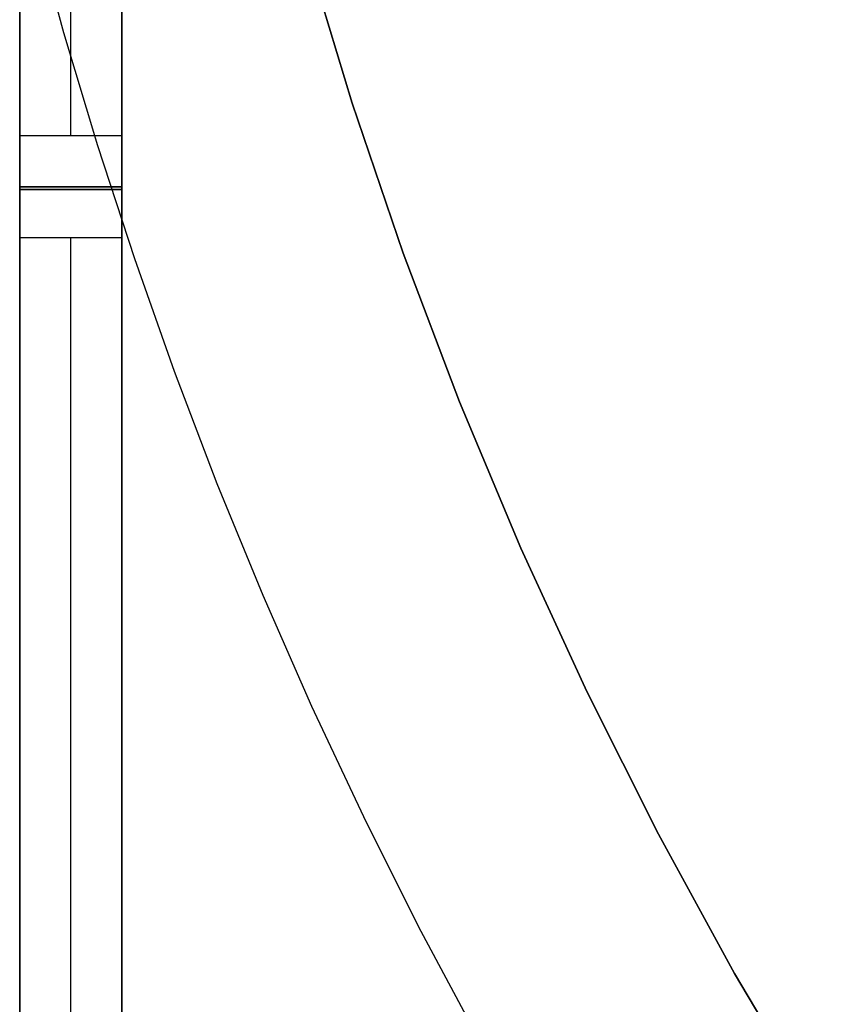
# Model space of a CAD drawing. Header units: millimetres. Extents: x -88 to 88, y -12 to 103.
# Tile 229 of 256: x -33.79 to -32.17, y 12.62 to 14.54. Entities that reach past the tile are written whole.
import ezdxf

# ---------------------------------------------------------------- set-up
doc = ezdxf.new("R2010")
doc.units = ezdxf.units.MM
doc.layers.add('Default', color=7, linetype='Continuous', true_color=0x000000)

msp = doc.modelspace()

# ---------------------------------------------------------------- linework, layer by layer
at = {"layer": 'Default', "color": 254, "true_color": 0xcad1ee}
for points in [[(-33.7912, 4.9852), (-33.7912, 18.7352)], [(-33.7912, 18.7352), (-33.7912, 4.9852)], [(-33.5912, 4.9852), (-33.5912, 18.7352)], [(-33.5912, 18.7352), (-33.5912, 4.9852)], [(-33.7912, 12.6152), (-33.7912, 16.4352)], [(-33.7912, 16.4352), (-33.7912, 12.6102)], [(-33.5912, 12.6152), (-33.5912, 16.4352)], [(-33.5912, 15.0102), (-33.5912, 14.2102)], [(-33.5912, 15.0102), (-33.5912, 14.2102)], [(-33.7912, 14.3152), (-33.7912, 14.9152)], [(-33.6912, 14.3152), (-33.6912, 14.9152)], [(-33.5912, 14.9152), (-33.5912, 14.3152)], [(-32.0985, 11.3353), (-32.2453, 11.531), (-32.3867, 11.7301), (-32.5226, 11.9323), (-32.653, 12.1374), (-32.7777, 12.3451), (-32.8967, 12.5552), (-33.0099, 12.7675), (-33.1173, 12.9818), (-33.2188, 13.1978), (-33.3144, 13.4152), (-33.4042, 13.6339), (-33.488, 13.8537), (-33.566, 14.0742), (-33.6382, 14.2953), (-33.7045, 14.5168), (-33.765, 14.7385)], [(-33.5912, 14.3152), (-33.7912, 14.3152)], [(-33.5912, 14.2152), (-33.7912, 14.2152)], [(-33.7912, 14.2152), (-33.5912, 14.2152)], [(-33.7912, 14.2152), (-33.5912, 14.2152)], [(-33.7912, 9.4102), (-33.7912, 14.2102)], [(-33.7912, 14.2102), (-33.5912, 14.2102)], [(-33.5912, 14.2102), (-33.7912, 14.2102)], [(-33.7912, 14.2102), (-33.5912, 14.2102)], [(-33.7912, 9.5152), (-33.7912, 14.1152)], [(-33.5912, 14.1152), (-33.7912, 14.1152)], [(-33.6912, 9.5152), (-33.6912, 14.1152)], [(-33.5912, 9.5152), (-33.5912, 14.1152)]]:
    msp.add_lwpolyline(points, dxfattribs=at)
at = {"layer": 'Default', "color": 1, "true_color": 0xff0000}
for points in [[(-33.5712, 17.1308), (-33.5658, 16.8202), (-33.5497, 16.5099), (-33.523, 16.2004), (-33.4855, 15.892), (-33.4374, 15.585), (-33.3788, 15.2799), (-33.3097, 14.977), (-33.2301, 14.6767), (-33.1402, 14.3792), (-33.0402, 14.0851), (-32.93, 13.7946), (-32.8098, 13.5081), (-32.6799, 13.2259), (-32.5403, 12.9483), (-32.3912, 12.6758), (-32.2327, 12.4085), (-32.0652, 12.1469)], [(-32.0652, 12.1469), (-32.2327, 12.4085), (-32.3912, 12.6758), (-32.5403, 12.9483), (-32.6799, 13.2259), (-32.8098, 13.5081), (-32.93, 13.7946), (-33.0402, 14.0851), (-33.1402, 14.3792), (-33.2301, 14.6767), (-33.3097, 14.977), (-33.3788, 15.2799), (-33.4374, 15.585), (-33.4855, 15.892), (-33.523, 16.2004), (-33.5497, 16.5099), (-33.5658, 16.8202), (-33.5712, 17.1308)], [(-33.5712, 17.1308), (-33.5658, 16.8202), (-33.5497, 16.5099), (-33.523, 16.2004), (-33.4855, 15.892), (-33.4374, 15.585), (-33.3788, 15.2799), (-33.3097, 14.977), (-33.2301, 14.6767), (-33.1402, 14.3792), (-33.0402, 14.0851), (-32.93, 13.7946), (-32.8098, 13.5081), (-32.6799, 13.2259), (-32.5403, 12.9483), (-32.3912, 12.6758), (-32.2327, 12.4085), (-32.0652, 12.1469)]]:
    msp.add_lwpolyline(points, dxfattribs=at)
at = {"layer": 'Default', "color": 254, "true_color": 0xcad1ee, "extrusion": (1, 0, 0)}
for points in [[(14.2102, -4.5), (14.2104, -4.4862), (14.2111, -4.4724), (14.2123, -4.4586), (14.214, -4.4449), (14.2161, -4.4313), (14.2187, -4.4177), (14.2218, -4.4043), (14.2253, -4.3909), (14.2293, -4.3777), (14.2338, -4.3646), (14.2387, -4.3517), (14.244, -4.339), (14.2498, -4.3264), (14.256, -4.3141), (14.2626, -4.302), (14.2697, -4.2901), (14.2771, -4.2785), (14.285, -4.2671), (14.2932, -4.256), (14.3018, -4.2452), (14.3108, -4.2348), (14.3201, -4.2246), (14.3298, -4.2147), (14.3398, -4.2052), (14.3501, -4.1961), (14.3608, -4.1873), (14.3717, -4.1788), (14.383, -4.1708), (14.3945, -4.1632), (14.4062, -4.1559), (14.4182, -4.1491), (14.4304, -4.1427), (14.4429, -4.1367), (14.4555, -4.1311), (14.4683, -4.126), (14.4813, -4.1213), (14.4945, -4.1171), (14.5078, -4.1133), (14.5212, -4.11), (14.5347, -4.1072), (14.5483, -4.1048), (14.562, -4.1029), (14.5757, -4.1015), (14.5895, -4.1005), (14.6033, -4.1001), (14.6171, -4.1001), (14.6309, -4.1005), (14.6447, -4.1015), (14.6584, -4.1029), (14.6721, -4.1048), (14.6857, -4.1072), (14.6992, -4.11), (14.7126, -4.1133), (14.7259, -4.1171), (14.739, -4.1213), (14.752, -4.126), (14.7649, -4.1311), (14.7775, -4.1367), (14.7899, -4.1427), (14.8022, -4.1491), (14.8142, -4.1559), (14.8259, -4.1632), (14.8374, -4.1708), (14.8486, -4.1788), (14.8596, -4.1873), (14.8702, -4.1961), (14.8806, -4.2052), (14.8906, -4.2147), (14.9003, -4.2246), (14.9096, -4.2348), (14.9186, -4.2452), (14.9272, -4.256), (14.9354, -4.2671), (14.9433, -4.2785), (14.9507, -4.2901), (14.9577, -4.302), (14.9644, -4.3141), (14.9706, -4.3264), (14.9764, -4.339), (14.9817, -4.3517), (14.9866, -4.3646), (14.991, -4.3777), (14.995, -4.3909), (14.9986, -4.4043), (15.0016, -4.4177), (15.0042, -4.4313), (15.0064, -4.4449), (15.008, -4.4586), (15.0092, -4.4724), (15.0099, -4.4862), (15.0102, -4.5)], [(15.0102, -4.5), (15.0099, -4.4862), (15.0092, -4.4724), (15.008, -4.4586), (15.0064, -4.4449), (15.0042, -4.4313), (15.0016, -4.4177), (14.9986, -4.4043), (14.995, -4.3909), (14.991, -4.3777), (14.9866, -4.3646), (14.9817, -4.3517), (14.9764, -4.339), (14.9706, -4.3264), (14.9644, -4.3141), (14.9577, -4.302), (14.9507, -4.2901), (14.9433, -4.2785), (14.9354, -4.2671), (14.9272, -4.256), (14.9186, -4.2452), (14.9096, -4.2348), (14.9003, -4.2246), (14.8906, -4.2147), (14.8806, -4.2052), (14.8702, -4.1961), (14.8596, -4.1873), (14.8486, -4.1788), (14.8374, -4.1708), (14.8259, -4.1632), (14.8142, -4.1559), (14.8022, -4.1491), (14.7899, -4.1427), (14.7775, -4.1367), (14.7649, -4.1311), (14.752, -4.126), (14.739, -4.1213), (14.7259, -4.1171), (14.7126, -4.1133), (14.6992, -4.11), (14.6857, -4.1072), (14.6721, -4.1048), (14.6584, -4.1029), (14.6447, -4.1015), (14.6309, -4.1005), (14.6171, -4.1001), (14.6033, -4.1001), (14.5895, -4.1005), (14.5757, -4.1015), (14.562, -4.1029), (14.5483, -4.1048), (14.5347, -4.1072), (14.5212, -4.11), (14.5078, -4.1133), (14.4945, -4.1171), (14.4813, -4.1213), (14.4683, -4.126), (14.4555, -4.1311), (14.4429, -4.1367), (14.4304, -4.1427), (14.4182, -4.1491), (14.4062, -4.1559), (14.3945, -4.1632), (14.383, -4.1708), (14.3717, -4.1788), (14.3608, -4.1873), (14.3501, -4.1961), (14.3398, -4.2052), (14.3298, -4.2147), (14.3201, -4.2246), (14.3108, -4.2348), (14.3018, -4.2452), (14.2932, -4.256), (14.285, -4.2671), (14.2771, -4.2785), (14.2697, -4.2901), (14.2626, -4.302), (14.256, -4.3141), (14.2498, -4.3264), (14.244, -4.339), (14.2387, -4.3517), (14.2338, -4.3646), (14.2293, -4.3777), (14.2253, -4.3909), (14.2218, -4.4043), (14.2187, -4.4177), (14.2161, -4.4313), (14.214, -4.4449), (14.2123, -4.4586), (14.2111, -4.4724), (14.2104, -4.4862), (14.2102, -4.5)], [(14.3152, -4.1), (14.3118, -4.1001), (14.3084, -4.1002), (14.305, -4.1005), (14.3016, -4.1009), (14.2982, -4.1015), (14.2948, -4.1021), (14.2915, -4.1028), (14.2882, -4.1037), (14.2849, -4.1047), (14.2817, -4.1058), (14.2785, -4.107), (14.2753, -4.1083), (14.2722, -4.1097), (14.2692, -4.1112), (14.2662, -4.1128), (14.2632, -4.1146), (14.2603, -4.1164), (14.2575, -4.1183), (14.2548, -4.1203), (14.2521, -4.1224), (14.2495, -4.1246), (14.2469, -4.1269), (14.2445, -4.1293), (14.2421, -4.1317), (14.2398, -4.1343), (14.2376, -4.1369), (14.2355, -4.1396), (14.2335, -4.1423), (14.2316, -4.1452), (14.2297, -4.148), (14.228, -4.151), (14.2264, -4.154), (14.2249, -4.1571), (14.2235, -4.1602), (14.2222, -4.1633), (14.221, -4.1665), (14.2199, -4.1697), (14.2189, -4.173), (14.218, -4.1763), (14.2173, -4.1797), (14.2166, -4.183), (14.2161, -4.1864), (14.2157, -4.1898), (14.2154, -4.1932), (14.2152, -4.1966), (14.2152, -4.2)], [(14.2152, -4.8), (14.2152, -4.2)], [(14.1152, -4.9), (14.1186, -4.8999), (14.122, -4.8998), (14.1254, -4.8995), (14.1288, -4.8991), (14.1322, -4.8985), (14.1355, -4.8979), (14.1389, -4.8972), (14.1422, -4.8963), (14.1454, -4.8953), (14.1487, -4.8942), (14.1519, -4.893), (14.155, -4.8917), (14.1581, -4.8903), (14.1612, -4.8888), (14.1642, -4.8872), (14.1671, -4.8854), (14.17, -4.8836), (14.1729, -4.8817), (14.1756, -4.8797), (14.1783, -4.8776), (14.1809, -4.8754), (14.1834, -4.8731), (14.1859, -4.8707), (14.1883, -4.8683), (14.1906, -4.8657), (14.1928, -4.8631), (14.1949, -4.8604), (14.1969, -4.8577), (14.1988, -4.8548), (14.2006, -4.852), (14.2024, -4.849), (14.204, -4.846), (14.2055, -4.8429), (14.2069, -4.8398), (14.2082, -4.8367), (14.2094, -4.8335), (14.2105, -4.8303), (14.2115, -4.827), (14.2123, -4.8237), (14.2131, -4.8203), (14.2137, -4.817), (14.2143, -4.8136), (14.2147, -4.8102), (14.215, -4.8068), (14.2151, -4.8034), (14.2152, -4.8)], [(14.2102, -4.9), (14.2102, -4.5)], [(14.2152, -4.2), (14.2152, -4.8)], [(14.1152, -4.9), (14.1186, -4.8999), (14.122, -4.8998), (14.1254, -4.8995), (14.1288, -4.8991), (14.1322, -4.8985), (14.1355, -4.8979), (14.1389, -4.8972), (14.1422, -4.8963), (14.1454, -4.8953), (14.1487, -4.8942), (14.1519, -4.893), (14.155, -4.8917), (14.1581, -4.8903), (14.1612, -4.8888), (14.1642, -4.8872), (14.1671, -4.8854), (14.17, -4.8836), (14.1729, -4.8817), (14.1756, -4.8797), (14.1783, -4.8776), (14.1809, -4.8754), (14.1834, -4.8731), (14.1859, -4.8707), (14.1883, -4.8683), (14.1906, -4.8657), (14.1928, -4.8631), (14.1949, -4.8604), (14.1969, -4.8577), (14.1988, -4.8548), (14.2006, -4.852), (14.2024, -4.849), (14.204, -4.846), (14.2055, -4.8429), (14.2069, -4.8398), (14.2082, -4.8367), (14.2094, -4.8335), (14.2105, -4.8303), (14.2115, -4.827), (14.2123, -4.8237), (14.2131, -4.8203), (14.2137, -4.817), (14.2143, -4.8136), (14.2147, -4.8102), (14.215, -4.8068), (14.2151, -4.8034), (14.2152, -4.8)], [(14.2102, -4.5), (14.2102, -4.9)], [(14.2152, -4.2), (14.2152, -4.8)], [(14.2102, -4.5), (14.2102, -4.9)]]:
    msp.add_lwpolyline(points, dxfattribs=at)
at = {"layer": 'Default', "color": 254, "true_color": 0xcad1ee, "extrusion": (1, -3.55271e-14, 3.49191e-14)}
msp.add_lwpolyline([(14.2102, -4.5), (14.2104, -4.4862), (14.2111, -4.4724), (14.2123, -4.4586), (14.214, -4.4449), (14.2161, -4.4313), (14.2187, -4.4177), (14.2218, -4.4043), (14.2253, -4.3909), (14.2293, -4.3777), (14.2338, -4.3646), (14.2387, -4.3517), (14.244, -4.339), (14.2498, -4.3264), (14.256, -4.3141), (14.2626, -4.302), (14.2697, -4.2901), (14.2771, -4.2785), (14.285, -4.2671), (14.2932, -4.256), (14.3018, -4.2452), (14.3108, -4.2348), (14.3201, -4.2246), (14.3298, -4.2147), (14.3398, -4.2052), (14.3501, -4.1961), (14.3608, -4.1873), (14.3717, -4.1788), (14.383, -4.1708), (14.3945, -4.1632), (14.4062, -4.1559), (14.4182, -4.1491), (14.4304, -4.1427), (14.4429, -4.1367), (14.4555, -4.1311), (14.4683, -4.126), (14.4813, -4.1213), (14.4945, -4.1171), (14.5078, -4.1133), (14.5212, -4.11), (14.5347, -4.1072), (14.5483, -4.1048), (14.562, -4.1029), (14.5757, -4.1015), (14.5895, -4.1005), (14.6033, -4.1001), (14.6171, -4.1001), (14.6309, -4.1005), (14.6447, -4.1015), (14.6584, -4.1029), (14.6721, -4.1048), (14.6857, -4.1072), (14.6992, -4.11), (14.7126, -4.1133), (14.7259, -4.1171), (14.739, -4.1213), (14.752, -4.126), (14.7649, -4.1311), (14.7775, -4.1367), (14.7899, -4.1427), (14.8022, -4.1491), (14.8142, -4.1559), (14.8259, -4.1632), (14.8374, -4.1708), (14.8486, -4.1788), (14.8596, -4.1873), (14.8702, -4.1961), (14.8806, -4.2052), (14.8906, -4.2147), (14.9003, -4.2246), (14.9096, -4.2348), (14.9186, -4.2452), (14.9272, -4.256), (14.9354, -4.2671), (14.9433, -4.2785), (14.9507, -4.2901), (14.9577, -4.302), (14.9644, -4.3141), (14.9706, -4.3264), (14.9764, -4.339), (14.9817, -4.3517), (14.9866, -4.3646), (14.991, -4.3777), (14.995, -4.3909), (14.9986, -4.4043), (15.0016, -4.4177), (15.0042, -4.4313), (15.0064, -4.4449), (15.008, -4.4586), (15.0092, -4.4724), (15.0099, -4.4862), (15.0102, -4.5)], dxfattribs=at)
at = {"layer": 'Default', "color": 254, "true_color": 0xcad1ee, "extrusion": (1, -2.94316e-14, 3.13649e-13)}
msp.add_lwpolyline([(14.3152, -4.1), (14.3118, -4.1001), (14.3084, -4.1002), (14.305, -4.1005), (14.3016, -4.1009), (14.2982, -4.1015), (14.2948, -4.1021), (14.2915, -4.1028), (14.2882, -4.1037), (14.2849, -4.1047), (14.2817, -4.1058), (14.2785, -4.107), (14.2753, -4.1083), (14.2722, -4.1097), (14.2692, -4.1112), (14.2662, -4.1128), (14.2632, -4.1146), (14.2603, -4.1164), (14.2575, -4.1183), (14.2548, -4.1203), (14.2521, -4.1224), (14.2495, -4.1246), (14.2469, -4.1269), (14.2445, -4.1293), (14.2421, -4.1317), (14.2398, -4.1343), (14.2376, -4.1369), (14.2355, -4.1396), (14.2335, -4.1423), (14.2316, -4.1452), (14.2297, -4.148), (14.228, -4.151), (14.2264, -4.154), (14.2249, -4.1571), (14.2235, -4.1602), (14.2222, -4.1633), (14.221, -4.1665), (14.2199, -4.1697), (14.2189, -4.173), (14.218, -4.1763), (14.2173, -4.1797), (14.2166, -4.183), (14.2161, -4.1864), (14.2157, -4.1898), (14.2154, -4.1932), (14.2152, -4.1966), (14.2152, -4.2)], dxfattribs=at)
at = {"layer": 'Default', "color": 254, "true_color": 0xcad1ee, "extrusion": (1, -3.4308e-12, 3.4308e-12)}
msp.add_lwpolyline([(14.2152, -4.2), (14.2152, -4.1966), (14.2154, -4.1932), (14.2157, -4.1898), (14.2161, -4.1864), (14.2166, -4.183), (14.2173, -4.1797), (14.218, -4.1763), (14.2189, -4.173), (14.2199, -4.1697), (14.221, -4.1665), (14.2222, -4.1633), (14.2235, -4.1602), (14.2249, -4.1571), (14.2264, -4.154), (14.228, -4.151), (14.2297, -4.148), (14.2316, -4.1452), (14.2335, -4.1423), (14.2355, -4.1396), (14.2376, -4.1369), (14.2398, -4.1343), (14.2421, -4.1317), (14.2445, -4.1293), (14.2469, -4.1269), (14.2495, -4.1246), (14.2521, -4.1224), (14.2548, -4.1203), (14.2575, -4.1183), (14.2603, -4.1164), (14.2632, -4.1146), (14.2662, -4.1128), (14.2692, -4.1112), (14.2722, -4.1097), (14.2753, -4.1083), (14.2785, -4.107), (14.2817, -4.1058), (14.2849, -4.1047), (14.2882, -4.1037), (14.2915, -4.1028), (14.2948, -4.1021), (14.2982, -4.1015), (14.3016, -4.1009), (14.305, -4.1005), (14.3084, -4.1002), (14.3118, -4.1001), (14.3152, -4.1)], dxfattribs=at)
at = {"layer": 'Default', "color": 254, "true_color": 0xcad1ee, "extrusion": (1, 2.985e-13, 5.10163e-12)}
msp.add_lwpolyline([(14.1152, -4.9), (14.1186, -4.8999), (14.122, -4.8998), (14.1254, -4.8995), (14.1288, -4.8991), (14.1322, -4.8985), (14.1355, -4.8979), (14.1389, -4.8972), (14.1422, -4.8963), (14.1454, -4.8953), (14.1487, -4.8942), (14.1519, -4.893), (14.155, -4.8917), (14.1581, -4.8903), (14.1612, -4.8888), (14.1642, -4.8872), (14.1671, -4.8854), (14.17, -4.8836), (14.1729, -4.8817), (14.1756, -4.8797), (14.1783, -4.8776), (14.1809, -4.8754), (14.1834, -4.8731), (14.1859, -4.8707), (14.1883, -4.8683), (14.1906, -4.8657), (14.1928, -4.8631), (14.1949, -4.8604), (14.1969, -4.8577), (14.1988, -4.8548), (14.2006, -4.852), (14.2024, -4.849), (14.204, -4.846), (14.2055, -4.8429), (14.2069, -4.8398), (14.2082, -4.8367), (14.2094, -4.8335), (14.2105, -4.8303), (14.2115, -4.827), (14.2123, -4.8237), (14.2131, -4.8203), (14.2137, -4.817), (14.2143, -4.8136), (14.2147, -4.8102), (14.215, -4.8068), (14.2151, -4.8034), (14.2152, -4.8)], dxfattribs=at)

doc.saveas('drawing.dxf')
